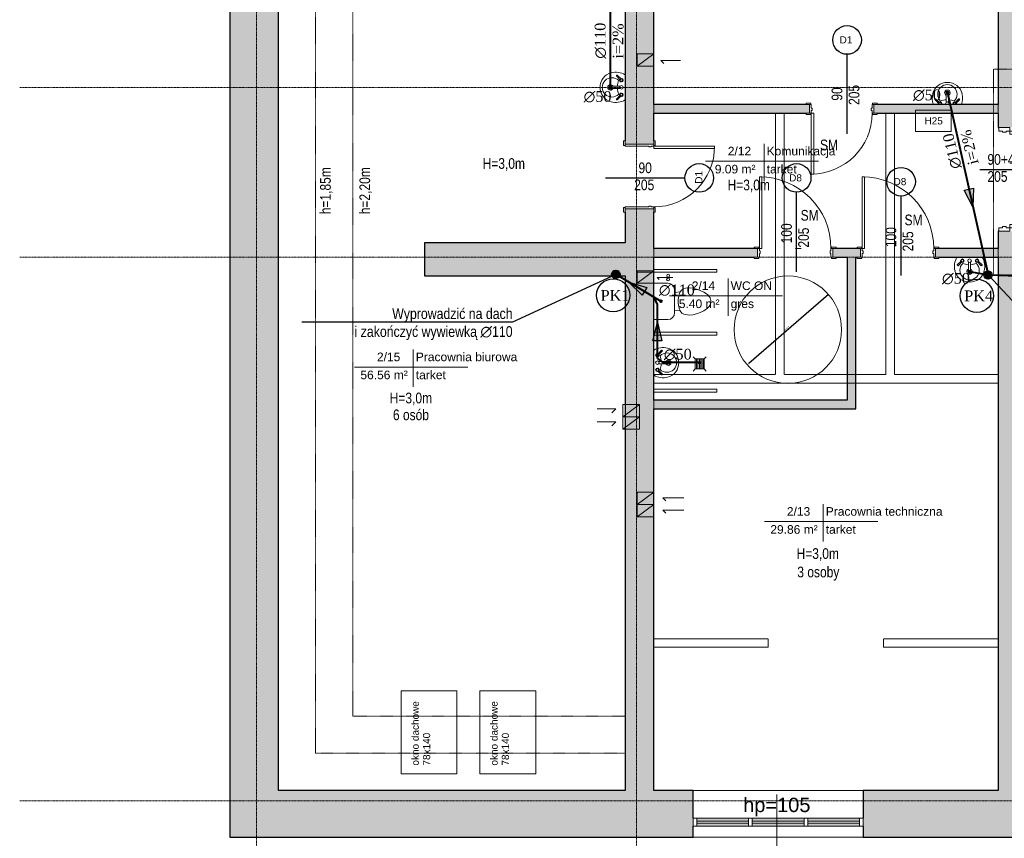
# Model space of a CAD drawing. Header units: inches. Extents: x -112469 to 885939, y -131046 to 286269.
# Tile 123 of 138: x 181668 to 195415, y -54228 to -42795. Entities that reach past the tile are written whole.
import ezdxf
from ezdxf import colors
from ezdxf.entities.mleader import LeaderData, LeaderLine
from ezdxf.math import Vec2, Vec3

# ---------------------------------------------------------------- set-up
doc = ezdxf.new("R2010")
doc.units = ezdxf.units.IN
doc.header["$MEASUREMENT"] = 0
for name, pattern in [('Aligning Line 1_8_', [0.635, 0.3175, -0.3175]), ('Linia siatki', [0.9925, 0.47, -0.2175, 0.0875, -0.2175]), ('Ukryty', [0.714375, 0.47625, -0.238125])]:
    doc.linetypes.add(name, pattern=pattern)
for name, color, linetype, lineweight in [('_IS_kan san', 34, 'Continuous', 40), ('_IS_kan san_opis', 34, 'Continuous', 25), ('A-ANNO-DIMS', 251, 'Continuous', 9), ('A-AREA-IDEN', 251, 'Continuous', 9), ('A-DETL', 251, 'Continuous', 9), ('A-DETL-HDLN', 251, 'Ukryty', 9), ('A-DETL-MEDM', 251, 'Continuous', 25), ('A-DETL-THIN', 251, 'Continuous', 9), ('A-DOOR', 251, 'Continuous', 9), ('A-DOOR-FRAM', 251, 'Continuous', 18), ('A-GLAZ', 251, 'Continuous', 9), ('A-WALL', 251, 'Continuous', 9), ('A-WALL-PATT', 254, 'Continuous', 25), ('G-ANNO-TEXT', 251, 'Continuous', 9), ('I-WALL', 251, 'Continuous', 9), ('P-SANR-FIXT', 251, 'Continuous', 9), ('S-GRID', 251, 'Continuous', 9)]:
    doc.layers.add(name, color=color, linetype=linetype, lineweight=lineweight)
doc.styles.add('Arial_1', font='arial.ttf', dxfattribs={"height": 12})
doc.styles.add('Arial_3', font='arial.ttf', dxfattribs={"height": 15})
doc.styles.add('Arial_4', font='arial.ttf', dxfattribs={"width": 0.8, "height": 18})
doc.styles.add('Arial_5', font='arial.ttf', dxfattribs={"height": 20})
doc.styles.add('krzysiek', font='times.ttf')
doc.styles.get("Standard").update_dxf_attribs({"font": 'arial.ttf'})
doc.dimstyles.new('Średnica___2_5_mm_Arial', dxfattribs={"dimscale": 30.48, "dimtxt": 15.303891, "dimasz": 0.984252, "dimexe": 0.787402, "dimexo": 0, "dimgap": 0.492126, "dimtad": 1, "dimjust": 3, "dimdec": 1, "dimrnd": 0.5, "dimzin": 0, "dimdsep": 46, "dimtxsty": 'Arial_3', "dimsah": 1, "dimcen": 0.09, "dimdle": 0.787402, "dimazin": 0, "dimtfac": 1, "dimtdec": 4, "dimtix": 1, "dimtmove": 0, "dimatfit": 2, "dimfxl": 0, "dimtvp": 1, "dimtolj": 1, "dimtzin": 0, "dimarcsym": 0})

# ---------------------------------------------------------------- blocks, each defined once
blk = doc.blocks.new('Etyk_pom_1_mala - Etyk_pom_1_mala-219433-6_Poziom posadzka II pietra')
at = {"layer": 'A-AREA-IDEN'}
for p, q in [((-0.096, 0.144), (-0.096, -0.378)), ((-0.915, -0.101), (0.666, -0.101))]:
    blk.add_line(p, q, dxfattribs=at)
blk = doc.blocks.new('*D234')
at = {"layer": 'A-ANNO-DIMS', "color": 0, "lineweight": -2}
blk.add_line((189892, -12498), (188783, -13462), dxfattribs=at)
at = {"layer": 'A-ANNO-DIMS', "color": 0}
for points in [[(189873, -12521), (189866, -12514), (189892, -12498)], [(188780, -13458), (188786, -13466), (188760, -13482)]]:
    blk.add_solid(points, dxfattribs=at)
at = {"layer": 'Defpoints', "color": 0}
for p in [(189892, -12498), (188760, -13482)]:
    blk.add_point(p, dxfattribs=at)
at = {"layer": 'A-ANNO-DIMS', "color": 0, "insert": (189311, -12973), "char_height": 15, "attachment_point": 5, "rotation": 41.0025, "style": 'Arial_3', "bg_fill": 3, "box_fill_scale": 1.25, "bg_fill_color": 257, "bg_fill_transparency": 0}
blk.add_mtext('\\A1;ø1500.0', dxfattribs=at)
blk = doc.blocks.new('Lavabo mural - 05 - 440mm x 350mm-V2-6_Poziom posadzka II pietra')
at = {"layer": 'P-SANR-FIXT'}
for p, q in [((-17.2, -11), (-11.7, -5.6)), ((-16.1, -12.1), (-10.7, -6.7)), ((-1.5, -21.5), (-1.5, -7.1)), ((1.5, -21.5), (1.5, -7.1)), ((16.4, -12.1), (11, -6.7)), ((17.5, -11), (12, -5.6))]:
    blk.add_line(p, q, dxfattribs=at)
for centre, radius, start, end in [((5.3, -13.1), 26.4, 159.8825, 193.6351), ((0, -18.4), 13.5, 135.4629, 45.0556), ((-10.1, -5.1), 2.5, 152.7917, 180), ((-10.1, -5.1), 2.5, 180, 207.0533), ((-10.1, -5.1), 1.7, 139.9948, 180), ((-10.1, -5.1), 1.7, 180, 198.0596), ((-10.1, -5.1), 1.7, 198.0596, 360), ((-10.1, -5.1), 2.5, 242.9467, 0), ((-0.2, 16), 26.7, 249.1986, 267.1093), ((-10.1, -5.1), 1.7, 360, 40.0052), ((-10.1, -5.1), 2.5, 0, 27.2083), ((0, -5.1), 2.5, 152.7917, 180), ((0, -5.1), 2.5, 180, 0), ((-0.2, 16), 26.7, 273.5606, 291.3199), ((0, -5.1), 2.5, 0, 27.2083), ((10.4, -5.1), 2.5, 152.7917, 180), ((10.4, -5.1), 2.5, 180, 297.0533), ((10.4, -5.1), 1.7, 139.9919, 180), ((10.4, -5.1), 1.7, 180, 0), ((10.4, -5.1), 1.7, 0, 40.0081), ((10.4, -5.1), 2.5, 360, 27.2083), ((10.4, -5.1), 2.5, 332.9467, 360), ((-5.3, -13.1), 26.4, 346.3649, 20.1175), ((-0.6, -14.5), 20.4, 193.6351, 271.6558), ((0, -20.4), 3.86, 112.8828, 180), ((0, -20.4), 3.86, 180, 360), ((0, -20.4), 2.35, 129.6826, 180), ((0, -20.4), 2.35, 180, 360), ((0.6, -14.5), 20.4, 268.3442, 346.3649), ((0, -20.4), 3.86, 360, 67.1178), ((0, -20.4), 2.35, 360, 50.3185)]:
    blk.add_arc(centre, radius, start, end, dxfattribs=at)
for centre, major_axis, ratio, start_param, end_param in [((-16.6, -11.6), (-0.545, 0.545), 0.274309, 0, 3.141593), ((17, -11.6), (0.545, 0.545), 0.274309, 3.141593, 6.283185), ((0, -21.5), (-1.5, 0), 0.428525, 0, 3.141593)]:
    blk.add_ellipse(centre, major_axis=major_axis, ratio=ratio, start_param=start_param, end_param=end_param, dxfattribs=at)
blk = doc.blocks.new('wewnetrzne dwupanelowe - 100x210-634339-6_Poziom posadzka II pietra')
at = {"layer": 'A-DOOR'}
for p, q in [((-57.135, 8.3175), (-50.635, 8.3175)), ((-57.135, 6.3175), (-57.135, 8.3175)), ((-50.635, 6.3175), (-57.135, 6.3175)), ((-50.635, 8.3175), (-50.635, 6.3175)), ((50.635, 8.3175), (57.135, 8.3175)), ((50.635, 6.3175), (50.635, 8.3175)), ((57.135, 6.3175), (50.635, 6.3175)), ((57.135, 8.3175), (57.135, 6.3175)), ((-57.135, -5.6825), (-50.635, -5.6825)), ((-57.135, -7.6825), (-57.135, -5.6825)), ((-50.635, -7.6825), (-57.135, -7.6825)), ((-50.635, -5.6825), (-50.635, -7.6825)), ((50.635, -5.6825), (57.135, -5.6825)), ((50.635, -7.6825), (50.635, -5.6825)), ((57.135, -7.6825), (50.635, -7.6825)), ((57.135, -5.6825), (57.135, -7.6825))]:
    blk.add_line(p, q, dxfattribs=at)
at = {"layer": 'A-DOOR', "lineweight": 18}
for p, q in [((46.5, -5.6825), (50, -5.6825)), ((46.5, -105.6825), (46.5, -5.6825)), ((50, -5.6825), (50, -105.6825)), ((50, -105.6825), (46.5, -105.6825))]:
    blk.add_line(p, q, dxfattribs=at)
at = {"layer": 'A-DOOR'}
blk.add_arc((50, -5.6825), 100, 180, 270, dxfattribs=at)
at = {"layer": 'A-DOOR-FRAM'}
for p, q in [((-52.5, 6.3175), (-50, 6.3175)), ((-52.5, -5.6825), (-52.5, 6.3175)), ((-50, 6.3175), (-50, 1.31)), ((-50, 1.31), (-48.73, 1.31)), ((-48.73, 1.31), (-48.73, -2.1825)), ((48.73, 1.31), (50, 1.31)), ((48.73, -2.1825), (48.73, 1.31)), ((50, 6.3175), (52.5, 6.3175)), ((50, 1.31), (50, 6.3175)), ((52.5, 6.3175), (52.5, -5.6825)), ((-50, -5.6825), (-52.5, -5.6825)), ((-50, -2.1825), (-50, -5.6825)), ((-48.73, -2.1825), (-50, -2.1825)), ((50, -2.1825), (48.73, -2.1825)), ((50, -5.6825), (50, -2.1825)), ((52.5, -5.6825), (50, -5.6825))]:
    blk.add_line(p, q, dxfattribs=at)
blk = doc.blocks.new('Lavabo mural - 05 - 440mm x 350mm-346807-6_Poziom posadzka II pietra')
at = {"layer": 'P-SANR-FIXT'}
for p, q in [((-17.2, -11), (-11.7, -5.6)), ((-16.1, -12.1), (-10.7, -6.7)), ((-1.5, -21.5), (-1.5, -7.1)), ((1.5, -21.5), (1.5, -7.1)), ((16.4, -12.1), (11, -6.7)), ((17.5, -11), (12, -5.6))]:
    blk.add_line(p, q, dxfattribs=at)
for centre, radius, start, end in [((5.3, -13.1), 26.4, 150.3649, 193.6351), ((-5.3, -13.1), 26.4, 346.3649, 29.6351), ((0, -18.4), 13.5, 135.4629, 45.0556), ((-10.1, -5.1), 2.5, 0, 180), ((-10.1, -5.1), 2.5, 180, 207.0533), ((-10.1, -5.1), 1.7, 360, 180), ((-10.1, -5.1), 1.7, 180, 198.0596), ((-10.1, -5.1), 1.7, 198.0596, 360), ((-10.1, -5.1), 2.5, 242.9467, 0), ((-0.2, 16), 26.7, 249.1986, 267.1093), ((0, -5.1), 2.5, 0, 180), ((0, -5.1), 2.5, 180, 0), ((-0.2, 16), 26.7, 273.5606, 291.3199), ((10.4, -5.1), 2.5, 360, 180), ((10.4, -5.1), 2.5, 180, 297.0533), ((10.4, -5.1), 1.7, 0, 180), ((10.4, -5.1), 1.7, 180, 0), ((10.4, -5.1), 2.5, 332.9467, 360), ((-0.6, -14.5), 20.4, 193.6351, 271.6558), ((0, -20.4), 3.86, 112.8828, 180), ((0, -20.4), 3.86, 180, 360), ((0, -20.4), 2.35, 129.6826, 180), ((0, -20.4), 2.35, 180, 360), ((0.6, -14.5), 20.4, 268.3442, 346.3649), ((0, -20.4), 3.86, 360, 67.1178), ((0, -20.4), 2.35, 360, 50.3185)]:
    blk.add_arc(centre, radius, start, end, dxfattribs=at)
for centre, major_axis, ratio, start_param, end_param in [((-16.6, -11.6), (-0.545, 0.545), 0.274309, 0, 3.141593), ((17, -11.6), (0.545, 0.545), 0.274309, 3.141593, 6.283185), ((0, -21.5), (-1.5, 0), 0.428525, 0, 3.141593)]:
    blk.add_ellipse(centre, major_axis=major_axis, ratio=ratio, start_param=start_param, end_param=end_param, dxfattribs=at)
blk = doc.blocks.new('Muszla klozetowa domowa - 3D - Muszla klozetowa domowa - 3D-412173-6_Poziom posadzka II pietra')
at = {"layer": 'P-SANR-FIXT'}
for p, q in [((-9.5, 25.4), (-7, 27.9)), ((-7, 27.9), (-4.8, 29.2)), ((-4.8, 29.2), (-1.3, 30.5)), ((-1.3, 30.5), (1.3, 30.5)), ((1.3, 30.5), (4.8, 29.2)), ((4.8, 29.2), (7, 27.9)), ((7, 27.9), (9.5, 25.4)), ((-17.2, 10.2), (-15.4, 15.2)), ((-15.4, 15.2), (-13, 20.3)), ((-13, 20.3), (-9.5, 25.4)), ((9.5, 25.4), (13, 20.3)), ((13, 20.3), (15.4, 15.2)), ((15.4, 15.2), (17.2, 10.2)), ((-19.1, 0), (-18.6, 5.1)), ((-18.6, 5.1), (-17.2, 10.2)), ((17.2, 10.2), (18.6, 5.1)), ((18.6, 5.1), (19.1, 0)), ((-18.8, -2.5), (-19.1, 0)), ((-18.4, -5.1), (-18.8, -2.5)), ((-17.7, -7.6), (-18.4, -5.1)), ((-16.3, -10.2), (-17.7, -7.6)), ((-13.2, -12.7), (-16.3, -10.2)), ((-9.7, -14), (-13.2, -12.7)), ((-12.3, -20.4), (-13.2, -12.7)), ((13.2, -12.7), (9.7, -14)), ((12.3, -20.4), (13.2, -12.7)), ((16.3, -10.2), (13.2, -12.7)), ((17.7, -7.6), (16.3, -10.2)), ((18.4, -5.1), (17.7, -7.6)), ((18.8, -2.5), (18.4, -5.1)), ((19.1, 0), (18.8, -2.5)), ((15.9, -20.4), (-15.9, -20.4)), ((-2.5, -15.2), (-9.7, -14)), ((2.5, -15.2), (-2.5, -15.2)), ((9.7, -14), (2.5, -15.2)), ((-25.3, -29.8), (-25.3, -49.5)), ((25.3, -49.5), (25.3, -29.8))]:
    blk.add_line(p, q, dxfattribs=at)
for centre, start, end in [((-15.9, -29.8), 90, 180), ((15.9, -29.8), 0, 90)]:
    blk.add_arc(centre, 9.46, start, end, dxfattribs=at)
blk = doc.blocks.new('Drzwi-korytarz-niesymetryczne-wpuszczane - 1350 x 2000mm-590928-6_Poziom posadzka II pietra')
at = {"layer": 'A-DOOR', "lineweight": 18}
for p, q in [((-63, 6.365), (-67.5, 6.365)), ((-67.5, 6.365), (-67.5, -83.635)), ((-63, -83.635), (-63, 6.365)), ((63, 6.365), (67.5, 6.365)), ((63, -38.635), (63, 6.365)), ((67.5, 6.365), (67.5, -38.635)), ((67.5, -38.635), (63, -38.635)), ((-67.5, -83.635), (-63, -83.635))]:
    blk.add_line(p, q, dxfattribs=at)
at = {"layer": 'A-DOOR'}
for centre, radius, start, end in [((-67.5, 6.365), 90, 270, 360), ((67.5, 6.365), 45, 180, 270)]:
    blk.add_arc(centre, radius, start, end, dxfattribs=at)
at = {"layer": 'A-DOOR-FRAM'}
for p, q in [((-72.5, 21.365), (-67.5, 21.365)), ((-72.5, 6.365), (-72.5, 21.365)), ((-67.5, 21.365), (-67.5, 16.44375)), ((-67.5, 16.44375), (-65.9125, 16.44375)), ((-65.9125, 16.44375), (-65.9125, 11.34125)), ((65.9125, 16.44375), (67.5, 16.44375)), ((65.9125, 11.34125), (65.9125, 16.44375)), ((67.5, 21.365), (72.5, 21.365)), ((67.5, 16.44375), (67.5, 21.365)), ((72.5, 21.365), (72.5, 6.365)), ((-67.5, 6.365), (-72.5, 6.365)), ((-67.5, 11.34125), (-67.5, 6.365)), ((-65.9125, 11.34125), (-67.5, 11.34125)), ((67.5, 11.34125), (65.9125, 11.34125)), ((67.5, 6.365), (67.5, 11.34125)), ((72.5, 6.365), (67.5, 6.365))]:
    blk.add_line(p, q, dxfattribs=at)
blk = doc.blocks.new('Aluminum_2 szybowe - 160x140 wymiana-631342-6_Poziom posadzka II pietra')
at = {"layer": 'A-GLAZ'}
h = blk.add_hatch(color=256, dxfattribs=at)
h.paths.add_polyline_path([(-59.7, 20.2), (-132.1, 20.2), (-132.1, 15.7), (-59.7, 15.7)])
h.paths.add_polyline_path([(-132.1, 13.2), (-132.1, 8.7), (-59.7, 8.7), (-59.7, 13.2)])
h = blk.add_hatch(color=256, dxfattribs=at)
h.paths.add_polyline_path([(-54.6, 20.2), (-54.6, 15.7), (17.8, 15.7), (17.8, 20.2)])
h.paths.add_polyline_path([(-54.6, 13.2), (-54.6, 8.7), (17.8, 8.7), (17.8, 13.2)])
at = {"layer": 'A-GLAZ', "lineweight": 18}
for p, q in [((-132.1, 20.2), (-137.2, 20.2)), ((-137.2, 20.2), (-137.2, 8.7)), ((-132.1, 8.7), (-132.1, 20.2)), ((-59.7, 15.7), (-132.1, 15.7)), ((-132.1, 15.7), (-132.1, 13.2)), ((-54.6, 20.2), (-59.7, 20.2)), ((-59.7, 20.2), (-59.7, 8.7)), ((-59.7, 13.2), (-59.7, 15.7)), ((-54.6, 8.7), (-54.6, 20.2)), ((17.8, 15.7), (-54.6, 15.7)), ((-54.6, 15.7), (-54.6, 13.2)), ((22.8, 20.2), (17.8, 20.2)), ((17.8, 20.2), (17.8, 8.7)), ((17.8, 13.2), (17.8, 15.7)), ((22.8, 8.7), (22.8, 20.2)), ((-137.2, 8.7), (-132.1, 8.7)), ((-132.1, 13.2), (-59.7, 13.2)), ((-59.7, 8.7), (-54.6, 8.7)), ((-54.6, 13.2), (17.8, 13.2)), ((17.8, 8.7), (22.8, 8.7))]:
    blk.add_line(p, q, dxfattribs=at)
at = {"layer": 'A-GLAZ'}
for p, q in [((-132.1, 20.2), (-59.7, 20.2)), ((-54.6, 20.2), (17.8, 20.2)), ((-59.7, 8.7), (-132.1, 8.7)), ((17.8, 8.7), (-54.6, 8.7))]:
    blk.add_line(p, q, dxfattribs=at)
blk = doc.blocks.new('Drzwi-wewnętrzne-jednoskrzydłowe-dwupanelowe-drewniane - 900 x 2100mm-613824-6_Poziom posadzka II pietra')
at = {"layer": 'A-DOOR'}
for p, q in [((-49.635, 22.3175), (-43.135, 22.3175)), ((-49.635, 20.3175), (-49.635, 22.3175)), ((-43.135, 20.3175), (-49.635, 20.3175)), ((-43.135, 22.3175), (-43.135, 20.3175)), ((43.135, 22.3175), (49.635, 22.3175)), ((43.135, 20.3175), (43.135, 22.3175)), ((49.635, 20.3175), (43.135, 20.3175)), ((49.635, 22.3175), (49.635, 20.3175)), ((-49.635, -19.6825), (-43.135, -19.6825)), ((-49.635, -21.6825), (-49.635, -19.6825)), ((-43.135, -21.6825), (-49.635, -21.6825)), ((-43.135, -19.6825), (-43.135, -21.6825)), ((43.135, -19.6825), (49.635, -19.6825)), ((43.135, -21.6825), (43.135, -19.6825)), ((49.635, -21.6825), (43.135, -21.6825)), ((49.635, -19.6825), (49.635, -21.6825))]:
    blk.add_line(p, q, dxfattribs=at)
at = {"layer": 'A-DOOR', "lineweight": 18}
for p, q in [((39, -19.6825), (42.5, -19.6825)), ((39, -104.6825), (39, -19.6825)), ((42.5, -19.6825), (42.5, -104.6825)), ((42.5, -104.6825), (39, -104.6825))]:
    blk.add_line(p, q, dxfattribs=at)
at = {"layer": 'A-DOOR'}
blk.add_arc((42.5, -19.6825), 85, 180, 270, dxfattribs=at)
at = {"layer": 'A-DOOR-FRAM'}
for p, q in [((-45, 20.3175), (-42.5, 20.3175)), ((-45, -19.6825), (-45, 20.3175)), ((-42.5, 20.3175), (-42.5, -12.69)), ((42.5, 20.3175), (45, 20.3175)), ((42.5, -12.69), (42.5, 20.3175)), ((45, 20.3175), (45, -19.6825)), ((-42.5, -12.69), (-41.23, -12.69)), ((-41.23, -12.69), (-41.23, -16.1825)), ((41.23, -12.69), (42.5, -12.69)), ((41.23, -16.1825), (41.23, -12.69)), ((-42.5, -19.6825), (-45, -19.6825)), ((-42.5, -16.1825), (-42.5, -19.6825)), ((-41.23, -16.1825), (-42.5, -16.1825)), ((42.5, -16.1825), (41.23, -16.1825)), ((42.5, -19.6825), (42.5, -16.1825)), ((45, -19.6825), (42.5, -19.6825))]:
    blk.add_line(p, q, dxfattribs=at)
blk = doc.blocks.new('Drzwi-wewnętrzne-jednoskrzydłowe-dwupanelowe-drewniane - 900 x 2100mm-634583-6_Poziom posadzka II pietra')
at = {"layer": 'A-DOOR', "lineweight": 18}
for p, q in [((42.5, 90.7), (39, 90.7)), ((39, 90.7), (39, 5.7)), ((42.5, 5.7), (42.5, 90.7)), ((39, 5.7), (42.5, 5.7))]:
    blk.add_line(p, q, dxfattribs=at)
at = {"layer": 'A-DOOR'}
for p, q in [((-43.1, 7.7), (-49.6, 7.7)), ((-49.6, 7.7), (-49.6, 5.7)), ((-49.6, 5.7), (-43.1, 5.7)), ((-43.1, 5.7), (-43.1, 7.7)), ((49.6, 7.7), (43.1, 7.7)), ((43.1, 7.7), (43.1, 5.7)), ((43.1, 5.7), (49.6, 5.7)), ((49.6, 5.7), (49.6, 7.7)), ((-43.1, -6.3), (-49.6, -6.3)), ((-49.6, -6.3), (-49.6, -8.3)), ((-49.6, -8.3), (-43.1, -8.3)), ((-43.1, -8.3), (-43.1, -6.3)), ((49.6, -6.3), (43.1, -6.3)), ((43.1, -6.3), (43.1, -8.3)), ((43.1, -8.3), (49.6, -8.3)), ((49.6, -8.3), (49.6, -6.3))]:
    blk.add_line(p, q, dxfattribs=at)
blk.add_arc((42.5, 5.7), 85, 90, 180, dxfattribs=at)
at = {"layer": 'A-DOOR-FRAM'}
for p, q in [((-42.5, 5.7), (-45, 5.7)), ((-45, 5.7), (-45, -6.3)), ((-42.5, 2.2), (-42.5, 5.7)), ((-41.2, 2.2), (-42.5, 2.2)), ((-41.2, -1.3), (-41.2, 2.2)), ((42.5, 2.2), (41.2, 2.2)), ((41.2, 2.2), (41.2, -1.3)), ((42.5, 5.7), (42.5, 2.2)), ((45, 5.7), (42.5, 5.7)), ((45, -6.3), (45, 5.7)), ((-45, -6.3), (-42.5, -6.3)), ((-42.5, -6.3), (-42.5, -1.3)), ((-42.5, -1.3), (-41.2, -1.3)), ((41.2, -1.3), (42.5, -1.3)), ((42.5, -1.3), (42.5, -6.3)), ((42.5, -6.3), (45, -6.3))]:
    blk.add_line(p, q, dxfattribs=at)
blk = doc.blocks.new('pion kan')
at = {"layer": '_IS_kan san'}
blk.add_hatch(color=256, dxfattribs=at).paths.add_polyline_path([(128012, -50552, -1), (128012, -50442, -1)])
blk.add_circle((128012, -50497), 55, dxfattribs=at)
blk = doc.blocks.new('strzałka')
at = {"layer": '_IS_kan san_opis'}
blk.add_hatch(color=256, dxfattribs=at).paths.add_polyline_path([(115146, -19439), (114891, -19375), (115146, -19310)])
blk.add_lwpolyline([(115146, -19439), (114891, -19375), (115146, -19310), (115146, -19439)], close=True, dxfattribs=at)
blk = doc.blocks.new('2 PIĘTRO')
at = {"layer": 'A-WALL-PATT', "lineweight": 9}
h = blk.add_hatch(color=251, dxfattribs=at)
h.paths.add_polyline_path([(192263.54, -20075.71), (192723.54, -20075.71), (192723.54, -11615.71), (192263.54, -11615.71), (192263.54, -19425.71)])
h.paths.add_polyline_path([(192263.54, -10165.71), (192723.54, -10165.71), (192723.54, -4045.71), (192263.54, -4045.71), (192263.54, -10160.72)])
for points in [[(181533.54, -20075.71), (182213.54, -20075.71), (182213.54, -4345.71), (181533.54, -4345.71), (181533.54, -12547.09)], [(187053.54, -12235.71), (187053.54, -11775.71), (184253.54, -11775.71), (184253.54, -12235.71), (186430.1, -12235.71)], [(190273.54, -14095.71), (190273.54, -11975.71), (190153.54, -11975.71), (190153.54, -14095.71)], [(187453.54, -14095.71), (190153.54, -14095.71), (190153.54, -13975.71), (187453.54, -13975.71)], [(187123.54, -20075.71), (187123.54, -19425.71), (182213.54, -19425.71), (182213.54, -20075.71), (184767.22, -20075.71)]]:
    blk.add_hatch(color=251, dxfattribs=at).paths.add_polyline_path(points)
h = blk.add_hatch(color=251, dxfattribs=at)
h.paths.add_polyline_path([(187453.54, -19425.71), (187453.54, -11300.71), (187053.54, -11300.71), (187053.54, -19425.71), (187123.54, -19425.71)])
h.paths.add_polyline_path([(187453.54, -10400.71), (187453.54, -4995.71), (187053.54, -4995.71), (187053.54, -10400.71), (187418.54, -10400.71)])
h = blk.add_hatch(color=251, dxfattribs=at)
h.paths.add_polyline_path([(191418.71, -9965.71), (192263.54, -9965.71), (192263.54, -9845.71), (190528.54, -9845.71), (190528.54, -9965.71), (190574.89, -9965.71)])
h.paths.add_polyline_path([(188092.97, -9965.71), (189628.54, -9965.71), (189628.54, -9845.71), (187453.54, -9845.71), (187453.54, -9965.71)])
h = blk.add_hatch(color=251, dxfattribs=at)
h.paths.add_polyline_path([(189953.54, -11975.71), (190338.54, -11975.71), (190338.54, -11855.71), (189953.54, -11855.71), (189953.54, -11925.63)])
h.paths.add_polyline_path([(192263.54, -11975.71), (192263.54, -11855.71), (191388.54, -11855.71), (191388.54, -11975.71), (191434.89, -11975.71)])
h.paths.add_polyline_path([(188857.19, -11975.71), (188903.54, -11975.71), (188903.54, -11855.71), (187453.54, -11855.71), (187453.54, -11975.71), (188092.97, -11975.71)])
h = blk.add_hatch(color=251, dxfattribs=at)
h.paths.add_polyline_path([(191418.71, -20075.71), (192263.54, -20075.71), (192263.54, -19425.71), (190378.14, -19425.71), (190378.14, -20075.71)])
h.paths.add_polyline_path([(187123.54, -20075.71), (188003.54, -20075.71), (188003.54, -19425.71), (187123.54, -19425.71)])
at = {"layer": 'A-DETL', "color": 251, "linetype": 'Aligning Line 1_8_'}
for p, q in [((182733.54, -5515.71), (182733.54, -18905.71)), ((183253.54, -6035.71), (183253.54, -18385.71)), ((183253.54, -18385.71), (187053.54, -18385.71)), ((182733.54, -18905.71), (187053.54, -18905.71))]:
    blk.add_line(p, q, dxfattribs=at)
at = {"layer": 'A-DETL', "color": 251, "lineweight": 18}
for p, q in [((187453.54, -9138.01), (187223.54, -9310.1)), ((187223.54, -9138.01), (187223.54, -9310.1)), ((187453.54, -9138.01), (187223.54, -9138.01)), ((187453.54, -9310.1), (187453.54, -9138.01)), ((187453.54, -9310.1), (187223.54, -9310.1)), ((187553.72, -9230.11), (187596.15, -9272.53)), ((187826.84, -9230.11), (187553.72, -9230.11)), ((187553.72, -9230.11), (187826.84, -9230.11)), ((187453.54, -12169.35), (187223.54, -12341.44)), ((187223.54, -12169.35), (187223.54, -12341.44)), ((187453.54, -12169.35), (187223.54, -12169.35)), ((187453.54, -12341.44), (187453.54, -12169.35)), ((187453.54, -12341.44), (187223.54, -12341.44)), ((187223.54, -12341.44), (187453.54, -12341.44)), ((187502.06, -12259.2), (187530.34, -12287.48)), ((187502.06, -12259.2), (187722.06, -12259.2)), ((186663.54, -14095.71), (186923.54, -14095.71)), ((186923.54, -14095.71), (186866.98, -14152.28)), ((187253.54, -14035.71), (187023.54, -14207.8)), ((187023.54, -14035.71), (187023.54, -14207.8)), ((187253.54, -14035.71), (187023.54, -14035.71)), ((187253.54, -14207.8), (187253.54, -14035.71)), ((186663.54, -14275.71), (186923.54, -14275.71)), ((186923.54, -14275.71), (186866.98, -14332.28)), ((187253.54, -14207.8), (187023.54, -14379.88)), ((187023.54, -14207.8), (187023.54, -14379.88)), ((187253.54, -14207.8), (187023.54, -14207.8)), ((187253.54, -14207.8), (187023.54, -14207.8)), ((187253.54, -14379.88), (187253.54, -14207.8)), ((187253.54, -14379.88), (187023.54, -14379.88)), ((187453.54, -15260.6), (187223.54, -15432.69)), ((187223.54, -15260.6), (187223.54, -15432.69)), ((187453.54, -15260.6), (187223.54, -15260.6)), ((187453.54, -15432.69), (187453.54, -15260.6)), ((187578.52, -15339.18), (187620.95, -15381.61)), ((187873.88, -15339.18), (187578.52, -15339.18)), ((187578.52, -15339.18), (187873.88, -15339.18)), ((187453.54, -15432.69), (187223.54, -15604.78)), ((187223.54, -15432.69), (187223.54, -15604.78)), ((187453.54, -15432.69), (187223.54, -15432.69)), ((187453.54, -15432.69), (187223.54, -15432.69)), ((187453.54, -15604.78), (187453.54, -15432.69)), ((187578.52, -15511.27), (187620.95, -15553.7)), ((187873.88, -15511.27), (187578.52, -15511.27)), ((187578.52, -15511.27), (187873.88, -15511.27)), ((187453.54, -15604.78), (187223.54, -15604.78))]:
    blk.add_line(p, q, dxfattribs=at)
at = {"layer": 'A-DETL', "color": 251, "linetype": 'Aligning Line 1_8_', "lineweight": 18}
for p, q in [((194873.54, -9350.71), (192196.33, -9350.71)), ((192196.33, -9350.71), (192196.33, -12225.41)), ((192196.33, -12225.41), (198833.49, -12225.41))]:
    blk.add_line(p, q, dxfattribs=at)
at = {"layer": 'A-DETL', "color": 251, "lineweight": 18}
for centre in [(187655.43, -12235.71), (187654.2, -12287.22)]:
    blk.add_circle(centre, 20, dxfattribs=at)
at = {"layer": 'A-DETL-HDLN', "color": 251}
for p, q in [((190693.54, -9965.71), (190693.54, -13615.71)), ((190813.54, -9965.71), (190813.54, -13615.71)), ((189513.54, -11855.71), (189428.54, -11855.71)), ((189153.54, -13615.71), (187453.54, -13615.71)), ((187453.54, -13735.71), (192263.54, -13735.71)), ((190693.54, -13615.71), (189273.54, -13615.71)), ((190813.54, -13615.71), (192263.54, -13615.71)), ((190273.54, -14095.71), (190273.54, -13975.71)), ((189053.54, -17305.71), (187453.54, -17305.71)), ((189053.54, -17425.71), (189053.54, -17305.71)), ((190663.54, -17305.71), (192263.54, -17305.71)), ((190663.54, -17425.71), (190663.54, -17305.71)), ((187453.54, -17425.71), (189053.54, -17425.71)), ((192263.54, -17425.71), (190663.54, -17425.71))]:
    blk.add_line(p, q, dxfattribs=at)
at = {"layer": 'A-DETL-MEDM', "color": 251}
for p, q in [((190153.54, -10253.92), (190153.54, -9143.92)), ((192008.54, -10753.92), (193118.54, -10753.92)), ((186778.54, -10871.04), (187888.54, -10871.04)), ((189448.87, -12180.71), (189448.87, -11070.71)), ((190906.47, -12233.64), (190906.47, -11123.64))]:
    blk.add_line(p, q, dxfattribs=at)
for centre in [(190153.54, -8943.92), (188088.54, -10871.04), (189448.87, -10870.71), (190906.47, -10923.64)]:
    blk.add_circle(centre, 200, dxfattribs=at)
at = {"layer": 'A-DETL-THIN', "color": 251}
for p, q in [((191106.47, -10223.47), (191106.47, -9923.47)), ((191106.47, -9923.47), (191606.47, -9923.47)), ((191606.47, -9923.47), (191606.47, -10223.47)), ((191606.47, -10223.47), (191106.47, -10223.47)), ((188333.54, -12188.19), (187223.54, -12188.19)), ((187453.54, -12148.19), (188333.54, -12148.19)), ((188333.54, -12148.19), (188333.54, -12188.19)), ((187453.54, -13025.6), (188333.54, -13025.6)), ((188333.54, -13025.6), (188333.54, -13065.6)), ((188333.54, -13065.6), (187453.54, -13065.6)), ((188030.38, -13398.21), (188002.1, -13369.93)), ((188030.38, -13538.81), (188030.38, -13398.21)), ((188030.38, -13398.21), (188158.6, -13398.21)), ((188050.38, -13398.21), (188050.38, -13538.81)), ((188070.38, -13398.21), (188070.38, -13538.81)), ((188090.38, -13398.21), (188090.38, -13538.81)), ((188110.38, -13398.21), (188110.38, -13538.81)), ((188130.38, -13398.21), (188130.38, -13538.81)), ((188150.38, -13398.21), (188150.38, -13538.81)), ((188158.6, -13398.21), (188186.89, -13369.93)), ((188158.6, -13398.21), (188158.6, -13538.81)), ((188030.38, -13538.81), (188002.1, -13567.1)), ((188158.6, -13538.81), (188030.38, -13538.81)), ((188158.6, -13538.81), (188186.89, -13567.1)), ((187453.54, -13860.6), (187453.54, -13820.6)), ((187453.54, -13820.6), (188333.54, -13820.6)), ((188333.54, -13860.6), (187453.54, -13860.6)), ((188333.54, -13820.6), (188333.54, -13860.6)), ((183926.51, -19193.12), (183926.51, -18033.12)), ((183926.51, -18033.12), (184706.51, -18033.12)), ((184706.51, -18033.12), (184706.51, -19193.12)), ((185026.51, -19193.12), (185026.51, -18033.12)), ((185026.51, -18033.12), (185806.51, -18033.12)), ((185806.51, -18033.12), (185806.51, -19193.12)), ((184706.51, -19193.12), (183926.51, -19193.12)), ((185806.51, -19193.12), (185026.51, -19193.12)), ((189173.54, -20683.35), (189173.54, -19483.35))]:
    blk.add_line(p, q, dxfattribs=at)
at = {"layer": 'A-WALL', "color": 251, "lineweight": 25}
for p, q in [((181533.54, -4345.71), (181533.54, -20075.71)), ((182213.54, -19425.71), (182213.54, -4995.71)), ((192263.54, -4995.71), (192263.54, -9845.71)), ((189582.19, -9845.71), (187453.54, -9845.71)), ((192263.54, -9845.71), (190574.89, -9845.71)), ((187453.54, -9965.71), (189582.19, -9965.71)), ((190574.89, -9965.71), (192263.54, -9965.71)), ((192263.54, -9965.71), (192263.54, -10165.71)), ((192263.54, -10165.71), (192273.54, -10165.71)), ((192263.54, -11615.71), (192263.54, -11855.71)), ((192273.54, -11615.71), (192263.54, -11615.71)), ((184253.54, -11775.71), (184253.54, -12235.71)), ((187053.54, -11775.71), (184253.54, -11775.71)), ((188857.19, -11855.71), (187453.54, -11855.71)), ((190292.19, -11855.71), (189999.89, -11855.71)), ((192263.54, -11855.71), (191434.89, -11855.71)), ((187453.54, -11975.71), (188857.19, -11975.71)), ((189999.89, -11975.71), (190153.54, -11975.71)), ((190153.54, -11975.71), (190153.54, -13975.71)), ((190273.54, -14095.71), (190273.54, -11975.71)), ((190273.54, -11975.71), (190292.19, -11975.71)), ((191434.89, -11975.71), (192263.54, -11975.71)), ((192263.54, -11975.71), (192263.54, -19425.71)), ((184253.54, -12235.71), (187053.54, -12235.71)), ((190153.54, -13975.71), (187453.54, -13975.71)), ((187453.54, -14095.71), (190273.54, -14095.71)), ((187053.54, -19425.71), (182213.54, -19425.71)), ((188003.54, -19425.71), (187453.54, -19425.71)), ((188003.54, -19811.41), (188003.54, -19425.71)), ((190378.14, -19425.71), (190378.14, -19811.41)), ((192263.54, -19425.71), (190378.14, -19425.71)), ((188003.54, -20075.71), (188003.54, -19925.71)), ((190378.14, -19925.71), (190378.14, -20075.71)), ((181533.54, -20075.71), (188003.54, -20075.71)), ((190378.14, -20075.71), (194223.54, -20075.71))]:
    blk.add_line(p, q, dxfattribs=at)
at = {"layer": 'A-WALL', "color": 251}
for p, q in [((187453.54, -9845.71), (187453.54, -9965.71)), ((192263.54, -9965.71), (192263.54, -9845.71)), ((187453.54, -11855.71), (187453.54, -11975.71)), ((192263.54, -11975.71), (192263.54, -11855.71)), ((187453.54, -13975.71), (187453.54, -14095.71)), ((188003.54, -19425.71), (190378.14, -19425.71)), ((190378.14, -20075.71), (188003.54, -20075.71))]:
    blk.add_line(p, q, dxfattribs=at)
at = {"layer": 'I-WALL', "color": 251, "lineweight": 25}
for p, q in [((187053.54, -4995.71), (187053.54, -10354.36)), ((187453.54, -9845.71), (187453.54, -4995.71)), ((187453.54, -10354.36), (187453.54, -9965.71)), ((187053.54, -11347.06), (187053.54, -11775.71)), ((187453.54, -11855.71), (187453.54, -11347.06)), ((187453.54, -13975.71), (187453.54, -11975.71)), ((187053.54, -12235.71), (187053.54, -19425.71)), ((187453.54, -19425.71), (187453.54, -14095.71))]:
    blk.add_line(p, q, dxfattribs=at)
at = {"layer": 'S-GRID', "color": 251, "linetype": 'Linia siatki'}
for p, q in [((181908.54, -349.63), (181908.54, -23392.42)), ((187213.54, -349.63), (187213.54, -23392.42)), ((178601.56, -9605.71), (213831.77, -9605.71)), ((178601.56, -11975.71), (213831.77, -11975.71)), ((178601.56, -19568.21), (213831.77, -19568.21))]:
    blk.add_line(p, q, dxfattribs=at)
at = {"layer": 'A-AREA-IDEN', "color": 251, "xscale": 999.9999999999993, "yscale": 999.9999999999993, "zscale": 999.9999999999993}
for p in [(189089.64, -10537.77), (188586.8, -12418.13), (184191.28, -13411.82), (189914.77, -15570)]:
    blk.add_blockref('Etyk_pom_1_mala - Etyk_pom_1_mala-219433-6_Poziom posadzka II pietra', p, dxfattribs=at)
at = {"layer": 'A-DOOR', "color": 251, "xscale": 10, "yscale": 10, "zscale": 10}
for name, p, rotation in [('Drzwi-wewnętrzne-jednoskrzydłowe-dwupanelowe-drewniane - 900 x 2100mm-634583-6_Poziom posadzka II pietra', (190078.54, -9908.88), 180), ('Drzwi-korytarz-niesymetryczne-wpuszczane - 1350 x 2000mm-590928-6_Poziom posadzka II pietra', (192487.19, -10890.71), 89.99999999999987), ('Drzwi-wewnętrzne-jednoskrzydłowe-dwupanelowe-drewniane - 900 x 2100mm-613824-6_Poziom posadzka II pietra', (187256.72, -10850.71), 89.99999999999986), ('wewnetrzne dwupanelowe - 100x210-634339-6_Poziom posadzka II pietra', (189428.54, -11912.53), 180), ('wewnetrzne dwupanelowe - 100x210-634339-6_Poziom posadzka II pietra', (190863.54, -11912.53), 180)]:
    blk.add_blockref(name, p, dxfattribs=dict(at, rotation=rotation))
at = {"layer": 'A-GLAZ', "color": 251, "xscale": 10, "yscale": 10, "zscale": 10, "rotation": 180}
for p in [(188231.94, -19724.15), (189006.54, -19724.15)]:
    blk.add_blockref('Aluminum_2 szybowe - 160x140 wymiana-631342-6_Poziom posadzka II pietra', p, dxfattribs=at)
at = {"layer": 'P-SANR-FIXT', "color": 251, "xscale": 10, "yscale": 10, "zscale": 10}
for name, p, rotation in [('Lavabo mural - 05 - 440mm x 350mm-346807-6_Poziom posadzka II pietra', (187053.54, -9605.71), 269.9999999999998), ('Lavabo mural - 05 - 440mm x 350mm-V2-6_Poziom posadzka II pietra', (191553.54, -9885.71), 180), ('Muszla klozetowa domowa - 3D - Muszla klozetowa domowa - 3D-412173-6_Poziom posadzka II pietra', (187948.24, -12594.84), 269.9999999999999), ('Lavabo mural - 05 - 440mm x 350mm-346807-6_Poziom posadzka II pietra', (187453.54, -13450.39), 90.0000000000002)]:
    blk.add_blockref(name, p, dxfattribs=dict(at, rotation=rotation))
blk.add_blockref('Lavabo mural - 05 - 440mm x 350mm-346807-6_Poziom posadzka II pietra', (191863.54, -11975.71), dxfattribs=at)
at = {"layer": 'A-AREA-IDEN', "color": 251, "char_height": 120, "attachment_point": 1, "style": 'Arial_1'}
for s, insert, width in [('2/12', (188487.73, -10436.05), 424.8944), ('Komunikacja', (189030.52, -10436.05), 1242.6156), ('9.09 m²', (188306.37, -10687.76), 737.5525), ('tarket', (189030.52, -10687.76), 553.1644), ('2/14', (187984.89, -12316.42), 424.8944), ('WC ON', (188527.68, -12316.42), 769.62), ('5.40 m²', (187803.53, -12568.13), 737.5525), ('gres', (188527.68, -12568.13), 424.8944), ('2/15', (183589.37, -13310.1), 424.8944), ('Pracownia biurowa', (184132.15, -13310.1), 1819.8306), ('56.56 m²', (183358.01, -13561.81), 857.8056), ('tarket', (184132.15, -13561.81), 553.1644), ('2/13', (189312.85, -15468.29), 424.8944), ('Pracownia techniczna', (189855.64, -15468.29), 2108.4381), ('29.86 m²', (189081.49, -15720), 857.8056), ('tarket', (189855.64, -15720), 553.1644)]:
    blk.add_mtext(s, dxfattribs=dict(at, insert=insert, width=width))
at = {"layer": 'G-ANNO-TEXT', "color": 251, "attachment_point": 1}
for s, insert, char_height, width, style in [('D1', (190049.03, -8892.67), 100, 216.4556, 'Arial_3'), ('H25', (191233.39, -10023.77), 100, 304.6413, 'Arial_3'), ('SM', (189775.12, -10335.34), 150, 384.81, 'Arial_4'), ('90+45', (192113.28, -10537.41), 150, 729.5356, 'Arial_4'), ('H=3,0m', (185064.53, -10593.92), 150, 913.9237, 'Arial_4'), ('90', (187240.83, -10654.53), 150, 288.6075, 'Arial_4'), ('D8', (189344.36, -10819.46), 100, 216.4556, 'Arial_3'), ('205', (192113.28, -10775.54), 150, 432.9112, 'Arial_4'), ('205', (187181.3, -10892.65), 150, 432.9112, 'Arial_4'), ('H=3,0m', (188484.53, -10893.92), 150, 913.9237, 'Arial_4'), ('D8', (190801.96, -10872.39), 100, 216.4556, 'Arial_3'), ('SM', (189505, -11317.38), 150, 384.81, 'Arial_4'), ('SM', (190954.99, -11382.38), 150, 384.81, 'Arial_4'), ('H=3,0m', (183767.44, -13869.15), 150, 913.9237, 'Arial_4'), ('6 osób', (183812.44, -14104.15), 150, 753.5862, 'Arial_4'), ('H=3,0m', (189448.14, -16041.7), 150, 913.9237, 'Arial_4'), ('3 osoby', (189458.26, -16299.25), 150, 873.8394, 'Arial_4'), ('hp=105', (188701.9, -19527.18), 200, 1162.4469, 'Arial_5')]:
    blk.add_mtext(s, dxfattribs=dict(at, insert=insert, char_height=char_height, width=width, style=style))
at = {"layer": 'G-ANNO-TEXT', "color": 251, "attachment_point": 1, "rotation": 90}
for s, insert, char_height, width, style in [('90', (189937.04, -9791.63), 150, 288.6075, 'Arial_4'), ('205', (190175.16, -9851.16), 150, 432.9112, 'Arial_4'), ('h=1,85m', (182794.47, -11378.1), 150, 1018.1431, 'Arial_4'), ('h=2,20m', (183344.47, -11378.1), 150, 1018.1431, 'Arial_4'), ('D1', (188032.15, -10951.53), 100, 216.4556, 'Arial_3'), ('100', (189232.37, -11784.42), 150, 432.9112, 'Arial_4'), ('205', (189470.49, -11843.95), 150, 432.9112, 'Arial_4'), ('100', (190689.97, -11837.35), 150, 432.9112, 'Arial_4'), ('205', (190928.09, -11896.88), 150, 432.9112, 'Arial_4'), ('okno dachowe ', (184073.61, -19078.14), 100, 1130.3794, 'Arial_3'), ('okno dachowe ', (185173.61, -19078.14), 100, 1130.3794, 'Arial_3'), ('78x140', (184232.36, -19078.14), 100, 561.1812, 'Arial_3'), ('78x140', (185332.36, -19078.14), 100, 561.1812, 'Arial_3')]:
    blk.add_mtext(s, dxfattribs=dict(at, insert=insert, char_height=char_height, width=width, style=style))
at = {"layer": 'A-ANNO-DIMS', "color": 251}
dim = blk.add_diameter_dim_2p(p1=(189892.25, -12497.78), p2=(188760.22, -13481.92), dimstyle='Średnica___2_5_mm_Arial', override={"dimpost": 'ø<>'}, dxfattribs=at)
dim.commit()
dim.dimension.update_dxf_attribs({"geometry": '*D234', "text_midpoint": (189311.19, -12972.54)})
at = {"layer": 'A-DETL-HDLN', "color": 251}
for p, q in [((189153.54, -9965.71), (189153.54, -13615.71)), ((189273.54, -9965.71), (189273.54, -13615.71))]:
    blk.add_line(p, q, dxfattribs=at)
at = {"layer": 'A-DETL-THIN', "color": 251}
blk.add_circle((189326.24, -12989.85), 750, dxfattribs=at)

msp = doc.modelspace()

# ---------------------------------------------------------------- block references
msp.add_blockref('2 PIĘTRO', (3067, -34134))

# ---------------------------------------------------------------- next in the draw order: linework, layer by layer
at = {"layer": '_IS_kan san'}
for p, q in [((189917, -43740), (189917, -41748)), ((194620, -43816), (195188, -46360)), ((194930, -46313), (195188, -46360)), ((189992, -46351), (190622, -46726)), ((195188, -46360), (199920, -46493)), ((190571, -46771), (190528, -46670)), ((190571, -47526), (190571, -46771)), ((190571, -47526), (190647, -47584)), ((191161, -47584), (190647, -47584))]:
    msp.add_line(p, q, dxfattribs=at)
at = {"layer": '_IS_kan san', "ltscale": 10}
for centre in [(189917, -43740), (194620, -43816), (194930, -46313), (190622, -46726), (190724, -47584), (191161, -47584)]:
    msp.add_circle(centre, 12.1, dxfattribs=at)
at = {"layer": '_IS_kan san_opis', "lineweight": -3, "ltscale": 15}
for centre in [(189955, -46644), (195032, -46650)]:
    msp.add_circle(centre, 232, dxfattribs=at)

# ---------------------------------------------------------------- next in the draw order: block references
for p, rotation in [((201072, -161762), 102.5712450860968), ((101323, 28915), 329.2631997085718), ((209946, 67865), 270)]:
    msp.add_blockref('strzałka', p, dxfattribs=dict(rotation=rotation))
for p in [(61980, 4146), (67176, 4137)]:
    msp.add_blockref('pion kan', p)

# ---------------------------------------------------------------- next in the draw order: texts
at = {"layer": '_IS_kan san_opis', "ltscale": 15, "char_height": 150, "width": 5085.57, "attachment_point": 1, "style": 'krzysiek'}
for insert, rotation in [((189697, -43339), 90), ((194670, -44893), 103.6111)]:
    msp.add_mtext('∅110\\Pi=2% ', dxfattribs=dict(at, insert=insert, rotation=rotation))
at = {"layer": '_IS_kan san_opis', "ltscale": 15, "char_height": 150, "attachment_point": 1, "style": 'krzysiek'}
for s, insert, width in [('∅50', (189542, -43792), 5085.57), ('∅50', (194141, -43770), 5085.57), ('∅50', (194546, -46332), 5085.57), ('PK1', (189779, -46570), 380.43), ('∅110', (190593, -46493), 5085.57), ('PK4', (194856, -46576), 380.43), ('∅50', (190662, -47391), 5085.57)]:
    msp.add_mtext(s, dxfattribs=dict(at, insert=insert, width=width))

# ---------------------------------------------------------------- next in the draw order: leaders
at = {"layer": '_IS_kan san_opis', "ltscale": 15}
ml = msp.add_multileader_mtext('Standard', dxfattribs=at)
ml.set_content('{\\fArial Narrow|b0|i0|c238|p34;Wyprowadzić na dach\\Pi zakończyć wywiewką ∅110}', color=256)
ml.set_leader_properties()
ml.build(insert=Vec2(0, 0))
ml.multileader.update_dxf_attribs({"text_left_attachment_type": 6, "text_right_attachment_type": 6, "dogleg_length": 0.36, "arrow_head_size": 0.18})
ctx = ml.context
ctx.base_point, ctx.char_height, ctx.arrow_head_size, ctx.landing_gap_size, ctx.plane_origin = Vec3(186392, -47020), 150, 0.18, 0.09, Vec3(188255, -51311)
ctx.left_attachment, ctx.right_attachment, ctx.text_align_type = 6, 6, 2
notes = []
notes.append((ctx, [(0, (1, 1, 0), (188551, -47020), (-1, 0), 0.36, [(0, [(189992, -46351)], 0, [])])]))
ctx.mtext.insert, ctx.mtext.alignment, ctx.mtext.line_spacing_style, ctx.mtext.flow_direction = Vec3(188550, -46825), 3, 2, 5
ml = msp.add_multileader_mtext('Standard', dxfattribs=at)
ml.set_content('{\\fArial Narrow|b0|i0|c238|p34;Wyprowadzić na dach\\Pi zakończyć wywiewką ∅110}', color=256)
ml.set_leader_properties()
ml.build(insert=Vec2(0, 0))
ml.multileader.update_dxf_attribs({"text_left_attachment_type": 6, "text_right_attachment_type": 6, "dogleg_length": 0.36, "arrow_head_size": 0.18})
ctx = ml.context
ctx.base_point, ctx.char_height, ctx.arrow_head_size, ctx.landing_gap_size, ctx.plane_origin = Vec3(196250, -47494), 150, 0.18, 0.09, Vec3(195105, -52595)
ctx.left_attachment, ctx.right_attachment = 6, 6
notes.append((ctx, [(0, (1, 1, 0), (196249, -47494), (1, 0), 0.36, [(0, [(195188, -46360)], 0, [])])]))
ctx.mtext.insert, ctx.mtext.line_spacing_style, ctx.mtext.flow_direction = Vec3(196250, -47300), 2, 5
for ctx, leaders in notes:
    for number, flags, end, landing, length, lines in leaders:
        leader = LeaderData()
        leader.index, (leader.has_last_leader_line, leader.has_dogleg_vector, leader.attachment_direction) = number, flags
        leader.last_leader_point, leader.dogleg_vector, leader.dogleg_length = Vec3(end), Vec3(landing), length
        for number, points, colour, breaks in lines:
            line = LeaderLine()
            line.index, line.vertices, line.color, line.breaks = number, Vec3.list(points), colors.encode_raw_color(colour), breaks
            leader.lines.append(line)
        ctx.leaders.append(leader)

doc.saveas('drawing.dxf')
